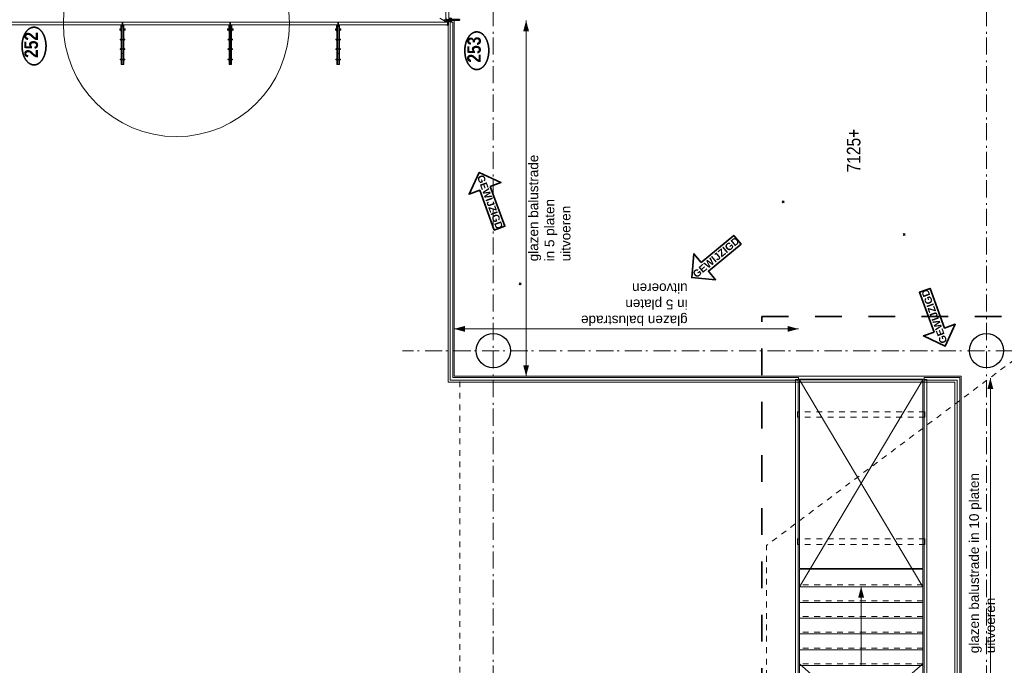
# Model space of a CAD drawing. Header units: millimetres. Extents: x -46954 to 169732, y -26853 to 94136.
# Tile 104 of 174: x -5260 to 9112, y 73774 to 83198. Entities that reach past the tile are written whole.
import ezdxf
from ezdxf.enums import TextEntityAlignment as Align

# ---------------------------------------------------------------- set-up
doc = ezdxf.new("R2010")
doc.units = ezdxf.units.MM
doc.header["$LTSCALE"] = 400
doc.header["$PDMODE"] = 3
doc.header["$PDSIZE"] = 15
for name, pattern in [('STYLE_01', [0.416641, 0.208282, -0.208359]), ('STYLE_06', [1.041641, 0.625, -0.208282, 0.069427, -0.138931]), ('STYLE_15', [0.240945, 0.11811, -0.059055, 0.004724, -0.059055]), ('STYLE_16', [0.177165, 0.11811, -0.059055]), ('STYLE_21', [0.138889, 0.069444, -0.069444]), ('STYLE_22', [1.944444, 0.972222, -0.972222])]:
    doc.linetypes.add(name, pattern=pattern)
for name, color, linetype, lineweight in [('Binnenkozijnen', 140, 'Continuous', 15), ('Buitenkozijnen', 140, 'Continuous', 15), ('Detailaanduiding', 5, 'Continuous', 70), ('Fragmentaanduiding', 1, 'STYLE_22', 35), ('leuning', 43, 'Continuous', 5), ('mat-beton (ihwg)', 5, 'Continuous', 25), ('mat-glas-hor', 140, 'Continuous', 15), ('mat-glas-vert', 140, 'Continuous', 15), ('mat-scheidingswand-horizontaal', 5, 'Continuous', 25), ('mat-staal_zink', 140, 'Continuous', 15), ('None', 7, 'Continuous', 9), ('Tekst', 140, 'Continuous', 15), ('Wijzigingspijlen', 43, 'Continuous', 9)]:
    doc.layers.add(name, color=color, linetype=linetype, lineweight=lineweight)
doc.styles.add('Arial', font='arial.ttf', dxfattribs={"height": 176.388889})
doc.styles.add('Arial (bold)', font='arialbd.ttf', dxfattribs={"height": 132.291667})
doc.styles.add('Arial Narrow', font='ARIALN.TTF', dxfattribs={"height": 222.25})
doc.styles.add('Arial Narrow (bold)', font='ARIALNB.TTF', dxfattribs={"height": 172.861111})
doc.styles.get("Standard").update_dxf_attribs({"font": 'arial.ttf'})

# ---------------------------------------------------------------- blocks, each defined once
blk = doc.blocks.new('*U783')
at = {"layer": 'None', "color": 43, "linetype": 'Continuous', "lineweight": 9}
blk.add_lwpolyline([(43171, -11980), (43401, -11980), (43401, -10180), (43171, -10180)], close=True, dxfattribs=at)
at = {"layer": 'None', "color": 43, "linetype": 'STYLE_01', "lineweight": 9}
blk.add_lwpolyline([(43426, -11980), (43426, -10180), (43401, -10180), (43401, -11980)], close=True, dxfattribs=at)
blk = doc.blocks.new('*U784')
at = {"layer": 'None', "color": 43, "linetype": 'Continuous', "lineweight": 9}
blk.add_lwpolyline([(42941, -11980), (43171, -11980), (43171, -10180), (42941, -10180)], close=True, dxfattribs=at)
at = {"layer": 'None', "color": 43, "linetype": 'STYLE_01', "lineweight": 9}
blk.add_lwpolyline([(43196, -11980), (43196, -10180), (43171, -10180), (43171, -11980)], close=True, dxfattribs=at)
blk = doc.blocks.new('*U785')
at = {"layer": 'None', "color": 43, "linetype": 'Continuous', "lineweight": 9}
blk.add_lwpolyline([(42711, -11980), (42941, -11980), (42941, -10180), (42711, -10180)], close=True, dxfattribs=at)
at = {"layer": 'None', "color": 43, "linetype": 'STYLE_01', "lineweight": 9}
blk.add_lwpolyline([(42966, -11980), (42966, -10180), (42941, -10180), (42941, -11980)], close=True, dxfattribs=at)
blk = doc.blocks.new('*U786')
at = {"layer": 'None', "color": 43, "linetype": 'Continuous', "lineweight": 9}
blk.add_lwpolyline([(42481, -11980), (42711, -11980), (42711, -10180), (42481, -10180)], close=True, dxfattribs=at)
at = {"layer": 'None', "color": 43, "linetype": 'STYLE_01', "lineweight": 9}
blk.add_lwpolyline([(42736, -11980), (42736, -10180), (42711, -10180), (42711, -11980)], close=True, dxfattribs=at)
blk = doc.blocks.new('*U787')
at = {"layer": 'None', "color": 43, "linetype": 'Continuous', "lineweight": 9}
blk.add_lwpolyline([(42251, -11980), (42481, -11980), (42481, -10180), (42251, -10180)], close=True, dxfattribs=at)
at = {"layer": 'None', "color": 43, "linetype": 'STYLE_01', "lineweight": 9}
blk.add_lwpolyline([(42506, -11980), (42506, -10180), (42481, -10180), (42481, -11980)], close=True, dxfattribs=at)
blk = doc.blocks.new('*U788')
at = {"layer": 'None', "color": 8, "linetype": 'Continuous', "lineweight": 5}
blk.add_lwpolyline([(40466, -11980), (40696, -11980), (40696, -10180), (40466, -10180)], close=True, dxfattribs=at)
at = {"layer": 'None', "color": 8, "linetype": 'STYLE_01', "lineweight": 5}
blk.add_lwpolyline([(40721, -11980), (40721, -10180), (40696, -10180), (40696, -11980)], close=True, dxfattribs=at)
blk = doc.blocks.new('*U789')
at = {"layer": 'None', "color": 8, "linetype": 'Continuous', "lineweight": 5}
blk.add_lwpolyline([(40236, -11980), (40466, -11980), (40466, -10180), (40236, -10180)], close=True, dxfattribs=at)
at = {"layer": 'None', "color": 8, "linetype": 'STYLE_01', "lineweight": 5}
blk.add_lwpolyline([(40491, -11980), (40491, -10180), (40466, -10180), (40466, -11980)], close=True, dxfattribs=at)
blk = doc.blocks.new('*U790')
at = {"layer": 'None', "color": 8, "linetype": 'Continuous', "lineweight": 5}
blk.add_lwpolyline([(40006, -11980), (40236, -11980), (40236, -10180), (40006, -10180)], close=True, dxfattribs=at)
at = {"layer": 'None', "color": 8, "linetype": 'STYLE_01', "lineweight": 5}
blk.add_lwpolyline([(40261, -11980), (40261, -10180), (40236, -10180), (40236, -11980)], close=True, dxfattribs=at)
blk = doc.blocks.new('*U791')
at = {"layer": 'None', "color": 8, "linetype": 'Continuous', "lineweight": 5}
blk.add_lwpolyline([(39776, -11980), (40006, -11980), (40006, -10180), (39776, -10180)], close=True, dxfattribs=at)
at = {"layer": 'None', "color": 8, "linetype": 'STYLE_01', "lineweight": 5}
blk.add_lwpolyline([(40031, -11980), (40031, -10180), (40006, -10180), (40006, -11980)], close=True, dxfattribs=at)
blk = doc.blocks.new('*U792')
at = {"layer": 'None', "color": 8, "linetype": 'Continuous', "lineweight": 5}
blk.add_lwpolyline([(39546, -11980), (39776, -11980), (39776, -10180), (39546, -10180)], close=True, dxfattribs=at)
at = {"layer": 'None', "color": 8, "linetype": 'STYLE_01', "lineweight": 5}
blk.add_lwpolyline([(39801, -11980), (39801, -10180), (39776, -10180), (39776, -11980)], close=True, dxfattribs=at)
blk = doc.blocks.new('*U793')
at = {"layer": 'None', "color": 8, "linetype": 'Continuous', "lineweight": 5}
blk.add_lwpolyline([(39316, -11980), (39546, -11980), (39546, -10180), (39316, -10180)], close=True, dxfattribs=at)
at = {"layer": 'None', "color": 8, "linetype": 'STYLE_01', "lineweight": 5}
blk.add_lwpolyline([(39571, -11980), (39571, -10180), (39546, -10180), (39546, -11980)], close=True, dxfattribs=at)
blk = doc.blocks.new('*U794')
at = {"layer": 'None', "color": 8, "linetype": 'Continuous', "lineweight": 5}
blk.add_lwpolyline([(39086, -11980), (39316, -11980), (39316, -10180), (39086, -10180)], close=True, dxfattribs=at)
at = {"layer": 'None', "color": 8, "linetype": 'STYLE_01', "lineweight": 5}
blk.add_lwpolyline([(39341, -11980), (39341, -10180), (39316, -10180), (39316, -11980)], close=True, dxfattribs=at)
blk = doc.blocks.new('*U795')
at = {"layer": 'None', "color": 8, "linetype": 'Continuous', "lineweight": 5}
blk.add_lwpolyline([(38856, -11980), (39086, -11980), (39086, -10180), (38856, -10180)], close=True, dxfattribs=at)
at = {"layer": 'None', "color": 8, "linetype": 'STYLE_01', "lineweight": 5}
blk.add_lwpolyline([(39111, -11980), (39111, -10180), (39086, -10180), (39086, -11980)], close=True, dxfattribs=at)
blk = doc.blocks.new('*U796')
at = {"layer": 'None', "color": 8, "linetype": 'Continuous', "lineweight": 5}
blk.add_lwpolyline([(38626, -11980), (38856, -11980), (38856, -10180), (38626, -10180)], close=True, dxfattribs=at)
at = {"layer": 'None', "color": 8, "linetype": 'STYLE_01', "lineweight": 5}
blk.add_lwpolyline([(38881, -11980), (38881, -10180), (38856, -10180), (38856, -11980)], close=True, dxfattribs=at)
blk = doc.blocks.new('*U797')
at = {"layer": 'None', "color": 8, "linetype": 'Continuous', "lineweight": 5}
blk.add_lwpolyline([(38396, -11980), (38626, -11980), (38626, -10180), (38396, -10180)], close=True, dxfattribs=at)
at = {"layer": 'None', "color": 8, "linetype": 'STYLE_01', "lineweight": 5}
blk.add_lwpolyline([(38651, -11980), (38651, -10180), (38626, -10180), (38626, -11980)], close=True, dxfattribs=at)
blk = doc.blocks.new('*U798')
at = {"layer": 'None', "color": 8, "linetype": 'Continuous', "lineweight": 5}
blk.add_lwpolyline([(38166, -11980), (38396, -11980), (38396, -10180), (38166, -10180)], close=True, dxfattribs=at)
at = {"layer": 'None', "color": 8, "linetype": 'STYLE_01', "lineweight": 5}
blk.add_lwpolyline([(38421, -11980), (38421, -10180), (38396, -10180), (38396, -11980)], close=True, dxfattribs=at)
blk = doc.blocks.new('*U799')
at = {"layer": 'None', "color": 8, "linetype": 'Continuous', "lineweight": 5}
blk.add_lwpolyline([(37936, -11980), (38166, -11980), (38166, -10180), (37936, -10180)], close=True, dxfattribs=at)
at = {"layer": 'None', "color": 8, "linetype": 'STYLE_01', "lineweight": 5}
blk.add_lwpolyline([(38191, -11980), (38191, -10180), (38166, -10180), (38166, -11980)], close=True, dxfattribs=at)
blk = doc.blocks.new('*U800')
at = {"layer": 'None', "color": 8, "linetype": 'Continuous', "lineweight": 5}
blk.add_lwpolyline([(37706, -11980), (37936, -11980), (37936, -10180), (37706, -10180)], close=True, dxfattribs=at)
at = {"layer": 'None', "color": 8, "linetype": 'STYLE_01', "lineweight": 5}
blk.add_lwpolyline([(37961, -11980), (37961, -10180), (37936, -10180), (37936, -11980)], close=True, dxfattribs=at)
blk = doc.blocks.new('*U801')
at = {"layer": 'None', "color": 8, "linetype": 'Continuous', "lineweight": 5}
blk.add_lwpolyline([(37476, -11980), (37706, -11980), (37706, -10180), (37476, -10180)], close=True, dxfattribs=at)
at = {"layer": 'None', "color": 8, "linetype": 'STYLE_01', "lineweight": 5}
blk.add_lwpolyline([(37731, -11980), (37731, -10180), (37706, -10180), (37706, -11980)], close=True, dxfattribs=at)
blk = doc.blocks.new('*U802')
at = {"layer": 'None', "color": 8, "linetype": 'Continuous', "lineweight": 5}
blk.add_lwpolyline([(37246, -11980), (37476, -11980), (37476, -10180), (37246, -10180)], close=True, dxfattribs=at)
at = {"layer": 'None', "color": 8, "linetype": 'STYLE_01', "lineweight": 5}
blk.add_lwpolyline([(37501, -11980), (37501, -10180), (37476, -10180), (37476, -11980)], close=True, dxfattribs=at)
blk = doc.blocks.new('*U803')
at = {"layer": 'None', "color": 8, "linetype": 'Continuous', "lineweight": 5}
blk.add_lwpolyline([(37016, -11980), (37246, -11980), (37246, -10180), (37016, -10180)], close=True, dxfattribs=at)
at = {"layer": 'None', "color": 8, "linetype": 'STYLE_01', "lineweight": 5}
blk.add_lwpolyline([(37271, -11980), (37271, -10180), (37246, -10180), (37246, -11980)], close=True, dxfattribs=at)
blk = doc.blocks.new('*U804')
at = {"layer": 'None', "color": 8, "linetype": 'Continuous', "lineweight": 5}
for p, q in [((37272, -11980), (33616, -10180)), ((37246, -11080), (40696, -11080)), ((42251, -11080), (43401, -11080))]:
    blk.add_line(p, q, dxfattribs=at)
at = {"layer": 'None', "color": 43, "linetype": 'Continuous', "lineweight": 9}
for p, q in [((40697, -11980), (42276, -10180)), ((42276, -11980), (40697, -10180)), ((46421, -11980), (43401, -10180)), ((43401, -11980), (46421, -10180))]:
    blk.add_line(p, q, dxfattribs=at)
at = {"layer": 'None', "color": 8, "linetype": 'Continuous', "lineweight": 5}
blk.add_lwpolyline([(40696, -10180), (40951, -10180), (40951, -11980), (40696, -11980)], close=True, dxfattribs=at)
at = {"layer": 'None', "color": 43, "linetype": 'Continuous', "lineweight": 9}
for points in [[(40962, -10180), (42251, -10180), (42251, -11980), (40962, -11980)], [(43401, -10180), (43656, -10180), (43656, -11980), (43401, -11980)], [(43666, -10180), (46421, -10180), (46421, -11980), (43666, -11980)]]:
    blk.add_lwpolyline(points, close=True, dxfattribs=at)
at = {"layer": 'None', "color": 43, "linetype": 'STYLE_01', "lineweight": 9}
blk.add_lwpolyline([(42276, -11980), (42276, -10180), (42251, -10180), (42251, -11980)], close=True, dxfattribs=at)
at = {"layer": 'None', "color": 8, "lineweight": 5}
for points in [[(40696, -11080), (40537, -11123), (40537, -11037)], [(43401, -11080), (43242, -11123), (43242, -11037)]]:
    blk.add_solid(points, dxfattribs=at)
at = {"layer": 'None', "color": 7}
for name in ['*U803', '*U802', '*U801', '*U800', '*U799', '*U798', '*U797', '*U796', '*U795', '*U794', '*U793', '*U792', '*U791', '*U790', '*U789', '*U788', '*U787', '*U786', '*U785', '*U784', '*U783']:
    blk.add_blockref(name, (0, 0), dxfattribs=at)
blk = doc.blocks.new('*U805')
at = {"layer": 'None', "color": 7}
blk.add_blockref('*U804', (0, 0), dxfattribs=at)
blk = doc.blocks.new('*U806')
at = {"layer": 'leuning', "color": 140, "linetype": 'Continuous', "lineweight": 15}
blk.add_lwpolyline([(33598, -10162), (46426, -10162), (46426, -10122), (33558, -10122), (33558, -12490), (33598, -12490)], close=True, dxfattribs=at)
at = {"layer": 'None', "linetype": 'STYLE_01', "lineweight": 9}
for p, q in [((44099, -10150), (44019, -10150)), ((44019, -12010), (44019, -10150)), ((44099, -12010), (44099, -10150)), ((45954, -10150), (45874, -10150)), ((45874, -12010), (45874, -10150)), ((45954, -12010), (45954, -10150)), ((44099, -12010), (44019, -12010)), ((45954, -12010), (45874, -12010))]:
    blk.add_line(p, q, dxfattribs=at)
at = {"layer": 'None', "color": 8, "linetype": 'Continuous', "lineweight": 5}
blk.add_line((46431, -10162), (46431, -11998), dxfattribs=at)
at = {"layer": 'None', "color": 140, "linetype": 'Continuous', "lineweight": 15}
blk.add_lwpolyline([(35474, -12038), (46426, -12038), (46426, -11998), (35434, -11998), (35434, -12490), (35474, -12490)], close=True, dxfattribs=at)
at = {"layer": 'None', "color": 7}
blk.add_blockref('*U805', (0, 0), dxfattribs=at)
blk = doc.blocks.new('Kolom O 500')
at = {"layer": 'mat-beton (ihwg)', "lineweight": 25}
blk.add_circle((0, 0), 250, dxfattribs=at)
blk = doc.blocks.new('*U1072')
at = {"layer": 'Binnenkozijnen', "color": 43, "linetype": 'STYLE_01', "lineweight": 9}
for p in [(37433, -9699), (47716, -14650)]:
    blk.add_line(p, (44003, -9699), dxfattribs=at)
blk = doc.blocks.new('*U382')
at = {"layer": 'None', "color": 8, "lineweight": 5, "flags": 128}
for points in [[(-5, -154), (-5, -154, 0.414214), (-5, -155), (-5, -173), (-5, -173, 0.414214), (-5, -173), (-4, -173), (-4, -173, 0.414214), (-3, -173), (-3, -173, 0.414214), (-4, -172), (-4, -172), (-4, -169), (-4, -169, -0.414214), (-4, -168), (-3, -168), (-3, -168, 0.221695), (-2, -168), (-1, -167), (-1, -167, -0.466308), (1, -167), (2, -168), (2, -168, 0.221695), (3, -168), (4, -168), (4, -168, -0.414214), (5, -169), (5, -172), (4, -172), (4, -172, 0.414214), (4, -173), (4, -173, 0.414214), (4, -173), (5, -173), (5, -173, 0.414214), (6, -173), (6, -155), (6, -155, 0.414214), (5, -154), (5, -154), (5, -155), (5, -155, -0.414214), (4, -155), (4, -155), (4, -155, -0.414214), (3, -155), (3, -151), (3, -151, -0.414214), (4, -150), (4, -150), (4, -150, -0.414214), (5, -150), (5, -151), (5, -151), (5, -151, 0.414214), (6, -150), (6, -138), (6, -138, 0.351868), (5, -137), (5, -137, 0.351868), (5, -137), (4, -139), (4, -139, 0.314902), (4, -139), (4, -140), (4, -140, -0.198912), (5, -140), (5, -140), (5, -140, -0.198912), (4, -140), (4, -141), (4, -141, 0.414214), (4, -141), (4, -141), (4, -141, -0.198912), (5, -141), (5, -142), (5, -142, -0.198912), (4, -142), (4, -142), (4, -142, 0.414214), (4, -142), (4, -143), (4, -143, -0.198912), (5, -143), (5, -143), (5, -143, -0.087489), (5, -143), (4, -144), (4, -149), (4, -149, -0.414214), (4, -149), (-4, -149), (-4, -149, -0.414214), (-4, -149), (-4, -144), (-4, -143), (-4, -143, -0.087489), (-4, -143), (-4, -143), (-4, -143, -0.198912), (-4, -143), (-4, -142), (-4, -142, 0.414214), (-4, -142), (-4, -142), (-4, -142, -0.198912), (-4, -142), (-4, -141), (-4, -141, -0.198912), (-4, -141), (-4, -141), (-4, -141, 0.414214), (-4, -141), (-4, -140), (-4, -140, -0.198912), (-4, -140), (-4, -140), (-4, -140, -0.198912), (-4, -140), (-4, -139), (-4, -139, 0.314902), (-4, -139), (-5, -137), (-5, -137, 0.351868), (-5, -137), (-5, -137, 0.351868), (-5, -138), (-5, -150), (-5, -150, 0.414214), (-5, -151), (-5, -151), (-5, -150), (-5, -150, -0.414214), (-4, -150), (-4, -150), (-4, -150, -0.414214), (-3, -151), (-3, -155), (-3, -155, -0.414214), (-4, -155), (-4, -155), (-4, -155, -0.414214), (-5, -155), (-5, -154)], [(-4, -162, -0.414214), (-4, -161), (-3, -161), (-3, -161, 0.414214), (-2, -161), (-2, -160), (-2, -160, 0.414214), (-3, -160), (-4, -160), (-4, -160, -0.414214), (-4, -160), (-4, -157), (-4, -157, -0.414214), (-4, -156), (4, -156), (4, -156, -0.414214), (5, -157), (5, -160), (5, -160, -0.414214), (4, -160), (3, -160), (3, -160, 0.414214), (3, -160), (3, -161), (3, -161, 0.414214), (3, -161), (4, -161), (4, -161, -0.414214), (5, -162), (5, -167), (5, -167, -0.414214), (4, -167), (3, -167), (3, -167, -0.221695), (3, -167), (2, -166), (2, -166, 0.466308), (-2, -166), (-3, -167), (-3, -167, -0.221695), (-3, -167), (-4, -167), (-4, -167, -0.414214), (-4, -167), (-4, -162)], [(-2, -150, 0.414214), (-2, -150), (-2, -155), (-2, -155, 0.414214), (-2, -155), (2, -155), (2, -155, 0.414214), (2, -155), (2, -150), (2, -150, 0.414214), (2, -150), (-2, -150)]]:
    blk.add_lwpolyline(points, format="xyb", close=True, dxfattribs=at)
blk = doc.blocks.new('*U383')
at = {"layer": 'None', "color": 8, "lineweight": 5, "flags": 128}
for points in [[(-13, -183), (-13, -182), (-14, -181), (-14, -181, 0.36397), (-15, -181), (-15, -181), (-15, -182), (-15, -182, -0.36397), (-16, -182), (-16, -182), (-16, -181), (-16, -181, 0.36397), (-17, -181), (-17, -181), (-17, -182), (-17, -182, -0.36397), (-18, -182), (-18, -182), (-18, -181), (-18, -181, 0.36397), (-18, -181), (-18, -181), (-19, -182), (-19, -182, -0.36397), (-19, -182), (-19, -182), (-20, -181), (-20, -181, 0.36397), (-20, -181), (-20, -181), (-21, -182), (-21, -182, -0.36397), (-21, -182), (-21, -182), (-22, -181), (-22, -181, 0.36397), (-22, -181), (-22, -181), (-22, -181), (-23, -181), (-23, -181), (-23, -181, 0.36397), (-24, -181), (-24, -181), (-24, -181), (-24, -181), (-24, -181, -0.267949), (-25, -181), (-25, -181), (-25, -181), (-25, -181, 0.339454), (-25, -181), (-25, -181, 0.339454), (-25, -181), (-25, -181), (-25, -184), (-25, -184, 0.414214), (-25, -185), (-25, -185), (-24, -185), (-24, -185, 0.414214), (-24, -184), (-24, -184), (-24, -183), (-24, -183, 0.236068), (-24, -182), (-24, -182), (-24, -182, -0.548276), (-24, -182), (-24, -182, -0.548276), (-24, -182), (-24, -182), (-24, -182, 0.250388), (-24, -182), (-24, -182), (-23, -182), (-23, -182, -0.414214), (-22, -183), (-22, -183), (-22, -183), (-22, -183, 0.414214), (-22, -184), (-22, -184), (-22, -184), (-22, -184, 0.131652), (-22, -184), (-22, -184), (-20, -183), (-13, -183)], [(-6, -181), (-6, -181, -0.388879), (-9, -183), (-9, -183), (-20, -183), (-22, -184), (-23, -184), (-23, -183), (-24, -183), (-24, -185), (24, -185), (24, -183), (23, -183), (23, -184), (22, -184), (20, -183), (9, -183), (9, -183, -0.388879), (6, -181), (6, -181), (5, -173), (3, -173), (3, -171), (-2, -171), (-2, -173), (-5, -173), (-6, -181)], [(14, -183), (14, -182), (15, -181), (15, -181, -0.36397), (15, -181), (15, -181), (15, -182), (15, -182, 0.36397), (16, -182), (16, -182), (16, -181), (16, -181, -0.36397), (17, -181), (17, -181), (17, -182), (17, -182, 0.36397), (18, -182), (18, -182), (18, -181), (18, -181, -0.36397), (19, -181), (19, -181), (19, -182), (19, -182, 0.36397), (19, -182), (19, -182), (20, -181), (20, -181, -0.36397), (20, -181), (20, -181), (21, -182), (21, -182, 0.36397), (21, -182), (21, -182), (22, -181), (22, -181, -0.36397), (22, -181), (22, -181), (22, -181), (23, -181), (24, -181), (24, -181, -0.36397), (24, -181), (24, -181), (24, -181), (25, -181), (25, -181, 0.267949), (25, -181), (25, -181), (25, -181), (25, -181, -0.339454), (25, -181), (25, -181, -0.339454), (26, -181), (26, -181), (26, -184), (26, -184, -0.414214), (25, -185), (25, -185), (24, -185), (24, -185, -0.414214), (24, -184), (24, -184), (24, -183), (24, -183, -0.236068), (24, -182), (24, -182), (24, -182, 0.548276), (24, -182), (24, -182, 0.548276), (24, -182), (24, -182), (24, -182, -0.250388), (24, -182), (24, -182), (23, -182), (23, -182, 0.414214), (23, -183), (23, -183), (23, -183), (23, -183, -0.414214), (22, -184), (22, -184), (22, -184), (22, -184, -0.131652), (22, -184), (22, -184), (21, -183), (14, -183)]]:
    blk.add_lwpolyline(points, format="xyb", close=True, dxfattribs=at)
blk = doc.blocks.new('verticale stijl 150x50 UV')
at = {"layer": 'None', "color": 8, "linetype": 'STYLE_15', "lineweight": 5}
blk.add_line((0, -216), (0, 35), dxfattribs=at)
at = {"layer": 'None', "color": 8, "lineweight": 5}
for p, q in [((-26, -143), (-26, -143)), ((-25, -133), (-25, -133)), ((-25, -134), (-25, -134)), ((-25, -135), (-25, -135)), ((-25, -136), (-25, -136)), ((-25, -137), (-25, -137)), ((-25, -137), (-25, -137)), ((-25, -138), (-25, -138)), ((-25, -139), (-25, -139)), ((-25, -140), (-25, -140)), ((-25, -141), (-25, -141)), ((-25, -142), (-25, -142)), ((-25, -142), (-25, -142)), ((-25, -143), (-25, -143)), ((-24, -133), (-24, -133)), ((-24, -134), (-24, -134)), ((-24, -135), (-24, -135)), ((-24, -135), (-24, -135)), ((-24, -136), (-24, -136)), ((-24, -137), (-24, -137)), ((-24, -138), (-24, -138)), ((-24, -139), (-24, -139)), ((-24, -139), (-24, -139)), ((-24, -140), (-24, -140)), ((-24, -141), (-24, -141)), ((-24, -142), (-24, -142)), ((-24, -143), (-24, -143)), ((-23, -133), (-23, -133)), ((-23, -134), (-23, -134)), ((-23, -135), (-23, -135)), ((-23, -136), (-23, -136)), ((-23, -137), (-23, -137)), ((-23, -137), (-23, -137)), ((-23, -138), (-23, -138)), ((-23, -139), (-23, -139)), ((-23, -140), (-23, -140)), ((-23, -141), (-23, -141)), ((-23, -142), (-23, -142)), ((-22, -127), (-22, -127)), ((-22, -128), (-22, -128)), ((-22, -129), (-22, -129)), ((-22, -129), (-22, -129)), ((-22, -130), (-22, -130)), ((-22, -131), (-22, -131)), ((-22, -132), (-22, -132)), ((-22, -133), (-22, -133)), ((-22, -133), (-22, -133)), ((-22, -133), (-22, -133)), ((-22, -134), (-22, -134)), ((-22, -134), (-22, -134)), ((-22, -135), (-22, -135)), ((-22, -135), (-22, -135)), ((-22, -140), (-22, -140)), ((-22, -140), (-22, -140)), ((-22, -141), (-22, -141)), ((-22, -141), (-22, -141)), ((-22, -142), (-22, -142)), ((-21, -126), (-21, -126)), ((-21, -129), (-21, -129)), ((-21, -130), (-21, -130)), ((-21, -131), (-21, -131)), ((-21, -131), (-21, -131)), ((-21, -132), (-21, -132)), ((-21, -133), (-21, -133)), ((-21, -134), (-21, -134)), ((-21, -135), (-21, -135)), ((-21, -135), (-21, -135)), ((-21, -136), (-21, -136)), ((-21, -137), (-21, -137)), ((-21, -138), (-21, -138)), ((-21, -139), (-21, -139)), ((-21, -139), (-21, -139)), ((-21, -140), (-21, -140)), ((-21, -141), (-21, -141)), ((-20, -126), (-20, -126)), ((-20, -130), (-20, -130)), ((-20, -131), (-20, -131)), ((-20, -132), (-20, -132)), ((-20, -133), (-20, -133)), ((-20, -133), (-20, -133)), ((-20, -134), (-20, -134)), ((-20, -135), (-20, -135)), ((-20, -136), (-20, -136)), ((-20, -137), (-20, -137)), ((-20, -137), (-20, -137)), ((-20, -138), (-20, -138)), ((-20, -139), (-20, -139)), ((-20, -140), (-20, -140)), ((-20, -141), (-20, -141)), ((-20, -142), (-20, -142)), ((-20, -142), (-20, -142)), ((-20, -143), (-20, -143)), ((-19, -126), (-19, -126)), ((-19, -127), (-19, -127)), ((-19, -129), (-19, -129)), ((-19, -130), (-19, -130)), ((-19, -131), (-19, -131)), ((-19, -131), (-19, -131)), ((-19, -132), (-19, -132)), ((-19, -133), (-19, -133)), ((-19, -134), (-19, -134)), ((-19, -135), (-19, -135)), ((-19, -140), (-19, -140)), ((-19, -141), (-19, -141)), ((-19, -142), (-19, -142)), ((-18, -128), (-18, -128)), ((-18, -129), (-18, -129)), ((-18, -129), (-18, -129)), ((-18, -133), (-18, -133)), ((-18, -134), (-18, -134)), ((-18, -135), (-18, -135)), ((-18, -140), (-18, -140)), ((-18, -141), (-18, -141)), ((-18, -142), (-18, -142)), ((-18, -142), (-18, -142)), ((-17, -133), (-17, -133)), ((-17, -133), (-17, -133)), ((-17, -134), (-17, -134)), ((-17, -134), (-17, -134)), ((-17, -135), (-17, -135)), ((-17, -135), (-17, -135)), ((-17, -135), (-17, -135)), ((-17, -136), (-17, -136)), ((-17, -136), (-17, -136)), ((-17, -137), (-17, -137)), ((-17, -137), (-17, -137)), ((-17, -137), (-17, -137)), ((-17, -138), (-17, -138)), ((-17, -138), (-17, -138)), ((-17, -139), (-17, -139)), ((-17, -139), (-17, -139)), ((-17, -139), (-17, -139)), ((-17, -140), (-17, -140)), ((-17, -140), (-17, -140)), ((-17, -141), (-17, -141)), ((-17, -141), (-17, -141)), ((-17, -142), (-17, -142)), ((-17, -142), (-17, -142)), ((-17, -142), (-17, -142)), ((-17, -143), (-17, -143)), ((-17, -143), (-17, -143)), ((-16, -141), (-16, -141)), ((-16, -142), (-16, -142)), ((-16, -143), (-16, -143)), ((-15, -142), (-15, -142)), ((-15, -143), (-15, -143)), ((-14, -142), (-14, -142)), ((-14, -143), (-14, -143)), ((-14, -144), (-14, -144)), ((-13, -143), (-13, -143)), ((-26, -144), (-26, -144)), ((-25, -145), (-25, -145)), ((-24, -144), (-24, -144)), ((-23, -145), (-23, -145)), ((-22, -144), (-22, -144)), ((-22, -145), (-22, -145)), ((-21, -144), (-21, -144)), ((-20, -144), (-20, -144)), ((-16, -144), (-16, -144)), ((-15, -144), (-15, -144)), ((-15, -145), (-15, -145)), ((-14, -144), (-14, -144)), ((-13, -144), (-13, -144))]:
    blk.add_line(p, q, dxfattribs=at)
at = {"layer": 'None', "color": 8, "linetype": 'STYLE_16', "lineweight": 5}
for p, q in [((-2, -155), (0, -154)), ((-2, -157), (-2, -155)), ((-1, -157), (-1, -155)), ((-1, -157), (-1, -155)), ((2, -155), (0, -154)), ((1, -157), (1, -155)), ((2, -157), (2, -155)), ((2, -157), (2, -155))]:
    blk.add_line(p, q, dxfattribs=at)
at = {"layer": 'None', "color": 8, "linetype": 'Continuous', "lineweight": 5, "flags": 128}
for points in [[(-10, 15), (10, 15), (10, -105), (25, -105), (25, -117), (-25, -117), (-25, -105), (-10, -105)], [(-8, 13), (-8, -105), (8, -105), (8, 13)], [(8, -107), (-8, -107), (-23, -107), (-23, -115), (23, -115), (23, -107)]]:
    blk.add_lwpolyline(points, close=True, dxfattribs=at)
at = {"layer": 'None', "color": 8, "lineweight": 5, "flags": 128}
for points in [[(-15, -145), (-15, -145, 0.390793), (-13, -144), (-13, -144, 0.390793), (-14, -142), (-14, -142, -0.352623), (-16, -140), (-16, -133), (-16, -133, 0.414214), (-16, -133), (-18, -133), (-18, -133), (-18, -133, -0.520293), (-18, -133), (-18, -130), (-18, -130), (-18, -128), (-18, -128, -0.577863), (-18, -128), (-18, -128), (-18, -128, 0.366605), (-18, -127), (-18, -127, 0.366605), (-18, -127), (-18, -127, -0.130834), (-19, -126), (-19, -126, 0.439074), (-21, -126), (-21, -126, -0.133252), (-22, -127), (-22, -127, 0.366605), (-22, -127), (-22, -127, 0.366605), (-22, -128), (-22, -128), (-22, -128, -0.577455), (-22, -128), (-22, -130), (-22, -130), (-22, -133), (-22, -133, -0.52048), (-22, -133), (-22, -133), (-25, -133), (-25, -133, 0.414214), (-25, -133), (-25, -141), (-25, -141, -0.255976), (-26, -143), (-26, -143, 0.749676), (-25, -145), (-21, -145), (-21, -145, 0.414214), (-19, -143), (-19, -143, -0.402808), (-19, -142), (-19, -142, -0.402808), (-18, -143), (-18, -143, 0.233259), (-18, -143), (-15, -144), (-15, -144, -0.419014), (-15, -144), (-15, -144, -0.419014), (-15, -144), (-16, -144), (-16, -144, 0.414214), (-16, -144), (-16, -144, 0.414214), (-16, -145)], [(-23, -142), (-23, -142, 0.418874), (-24, -142), (-24, -142, -0.396568), (-25, -143), (-25, -143, 0.437017), (-26, -144), (-26, -144, 0.437017), (-25, -144), (-22, -144), (-22, -144, 0.263556), (-20, -143), (-20, -143, 0.552342), (-21, -142)], [(25, -133), (25, -117), (23, -117), (-23, -117), (-25, -117), (-25, -133), (-22, -133), (-22, -128), (-23, -128), (-23, -127), (-22, -127), (-22, -125), (-22, -124), (-22, -120), (-22, -120, -0.414214), (-20, -119), (-20, -119), (-20, -119, -0.414214), (-18, -120), (-18, -124), (-18, -125), (-18, -127), (-18, -127), (-18, -128), (-18, -128), (-18, -133), (-16, -133), (-16, -120), (-16, -120, -0.414214), (-15, -119), (-15, -119), (-7, -119), (-7, -119, -0.414214), (-5, -120), (-5, -137), (-4, -137), (-4, -140), (-4, -140), (-4, -140), (-4, -141), (-4, -141), (-4, -142), (-4, -142), (-4, -143), (-4, -144), (-4, -149), (-2, -149), (-2, -138), (-2, -138, -0.414214), (0, -136), (0, -136), (0, -136, -0.414214), (2, -138), (2, -149), (4, -149), (4, -144), (4, -143), (4, -142), (4, -142), (4, -141), (4, -141), (4, -140), (4, -140), (4, -140), (4, -137), (5, -137), (5, -120), (5, -120, -0.414214), (7, -119), (7, -119), (15, -119), (15, -119, -0.414214), (16, -120), (16, -133), (18, -133), (18, -128), (18, -128), (18, -127), (18, -127), (18, -125), (18, -124), (18, -120), (18, -120, -0.414214), (20, -119), (20, -119), (20, -119, -0.414214), (22, -120), (22, -124), (22, -125), (22, -127), (23, -127), (23, -128), (22, -128), (22, -133)], [(-23, -136), (-23, -136, -0.414214), (-22, -135), (-22, -135, -0.414214), (-21, -136), (-21, -139), (-21, -139, -0.414214), (-22, -140), (-22, -140, -0.414214), (-23, -139)], [(-21, -128, -0.29188), (-21, -127), (-20, -127), (-20, -127, -0.344328), (-20, -127), (-19, -127), (-19, -127, -0.29188), (-19, -128), (-19, -130), (-19, -130, -0.348796), (-20, -130), (-20, -130, -0.348796), (-21, -130), (-21, -128)], [(-19, -140, -0.414214), (-20, -139), (-20, -136), (-20, -136, -0.414214), (-19, -135), (-19, -135, -0.414214), (-18, -136), (-18, -139), (-18, -139, -0.414214), (-19, -140)], [(15, -145), (15, -145, -0.390793), (13, -144), (13, -144, -0.390793), (14, -142), (14, -142, 0.352623), (16, -140), (16, -133), (16, -133, -0.414214), (16, -133), (18, -133), (18, -133), (18, -133, 0.520293), (18, -133), (18, -130), (18, -130), (18, -128), (18, -128, 0.577863), (18, -128), (18, -128), (18, -128, -0.366605), (18, -127), (18, -127, -0.366605), (18, -127), (18, -127, 0.130834), (19, -126), (19, -126, -0.439074), (21, -126), (21, -126, 0.133252), (22, -127), (22, -127, -0.366605), (22, -127), (22, -127, -0.366605), (22, -128), (22, -128), (22, -128, 0.577455), (22, -128), (22, -130), (22, -130), (22, -133), (22, -133, 0.52048), (22, -133), (22, -133), (25, -133), (25, -133, -0.414214), (25, -133), (25, -141), (25, -141, 0.255976), (26, -143), (26, -143, -0.749676), (25, -145), (21, -145), (21, -145, -0.414214), (19, -143), (19, -143, 0.402808), (19, -142), (19, -142, 0.402808), (18, -143), (18, -143, -0.233259), (18, -143), (15, -144), (15, -144, 0.419014), (15, -144), (15, -144, 0.419014), (15, -144), (16, -144), (16, -144, -0.414214), (16, -144), (16, -144, -0.414214), (16, -145)], [(19, -140, 0.414214), (20, -139), (20, -136), (20, -136, 0.414214), (19, -135), (19, -135, 0.414214), (18, -136), (18, -139), (18, -139, 0.414214), (19, -140)], [(21, -128, 0.29188), (21, -127), (20, -127), (20, -127, 0.344328), (20, -127), (19, -127), (19, -127, 0.29188), (19, -128), (19, -130), (19, -130, 0.348796), (20, -130), (20, -130, 0.348796), (21, -130), (21, -128)], [(23, -142), (23, -142, -0.418874), (24, -142), (24, -142, 0.396568), (25, -143), (25, -143, -0.437017), (26, -144), (26, -144, -0.437017), (25, -144), (22, -144), (22, -144, -0.263556), (20, -143), (20, -143, -0.552342), (21, -142)], [(23, -136), (23, -136, 0.414214), (22, -135), (22, -135, 0.414214), (21, -136), (21, -139), (21, -139, 0.414214), (22, -140), (22, -140, 0.414214), (23, -139)], [(0, -157), (0, -157, -0.163834), (-4, -156), (-4, -156), (-4, -156, -0.234469), (-5, -155), (-5, -155), (-5, -154), (5, -154), (5, -155), (5, -155, -0.234469), (4, -156), (4, -156), (4, -156, -0.163834), (0, -157), (0, -157)]]:
    blk.add_lwpolyline(points, format="xyb", close=True, dxfattribs=at)
blk.add_lwpolyline([(4, -119), (4, -134), (-4, -134), (-4, -119)], close=True, dxfattribs=at)
at = {"layer": 'None', "color": 8, "linetype": 'STYLE_16', "lineweight": 5}
for centre, radius, start, end in [((-2, -158), 3.38, 79.3357, 100.6643), ((0, -163), 8.16, 82.9585, 97.0415), ((0, -160), 3.5, 73.4149, 106.5851), ((2, -158), 3.38, 79.3357, 100.6643)]:
    blk.add_arc(centre, radius, start, end, dxfattribs=at)
at = {"layer": 'None', "color": 7}
for name in ['*U382', '*U383']:
    blk.add_blockref(name, (0, 0), dxfattribs=at)
blk = doc.blocks.new('*U1147')
at = {"layer": 'mat-glas-hor', "color": 8, "lineweight": 5}
for p, q in [((51645, -5054), (51666, -5022)), ((51645, -5022), (51666, -5054))]:
    blk.add_line(p, q, dxfattribs=at)
at = {"layer": 'None', "color": 8, "lineweight": 5}
blk.add_lwpolyline([(51666, -5054), (51666, -5022), (51645, -5022), (51645, -5054)], close=True, dxfattribs=at)
blk = doc.blocks.new('*U1148')
at = {"layer": 'mat-staal_zink', "color": 8, "lineweight": 5}
blk.add_lwpolyline([(51601, -5054), (51601, -5029), (51598, -5029), (51598, -5057), (51666, -5057), (51666, -5054)], close=True, dxfattribs=at)
at = {"layer": 'None', "color": 7}
blk.add_blockref('*U1147', (0, 0), dxfattribs=at)
blk = doc.blocks.new('*U1150')
at = {"layer": 'mat-glas-vert', "lineweight": 15}
blk.add_lwpolyline([(51184, -290), (51584, -290), (51584, -306), (51184, -306)], close=True, dxfattribs=at)
at = {"layer": 'None', "color": 8, "lineweight": 5}
for points in [[(51184, -280), (51584, -280), (51584, -290), (51184, -290)], [(51598, -276), (51601, -276), (51601, -293), (51598, -293)], [(51184, -306), (51584, -306), (51584, -316), (51184, -316)], [(51598, -303), (51601, -303), (51601, -320), (51598, -320)], [(51640, -298), (51641, -303), (51601, -303), (51602, -298), (51601, -293), (51641, -293)]]:
    blk.add_lwpolyline(points, close=True, dxfattribs=at)
at = {"layer": 'None', "color": 43, "lineweight": 9}
for points in [[(51598, -293), (51598, -276), (51511, -276), (51511, -279), (51595, -279), (51595, -293)], [(51598, -303), (51598, -320), (51511, -320), (51511, -317), (51595, -317), (51595, -303)]]:
    blk.add_lwpolyline(points, close=True, dxfattribs=at)
blk = doc.blocks.new('*U1151')
at = {"layer": 'mat-glas-vert', "lineweight": 15}
blk.add_lwpolyline([(51184, -1864), (51584, -1864), (51584, -1880), (51184, -1880)], close=True, dxfattribs=at)
at = {"layer": 'None', "color": 8, "lineweight": 5}
for points in [[(51184, -1854), (51584, -1854), (51584, -1864), (51184, -1864)], [(51598, -1850), (51601, -1850), (51601, -1867), (51598, -1867)], [(51640, -1872), (51641, -1877), (51601, -1877), (51602, -1872), (51601, -1867), (51641, -1867)], [(51184, -1880), (51584, -1880), (51584, -1890), (51184, -1890)], [(51598, -1877), (51601, -1877), (51601, -1894), (51598, -1894)]]:
    blk.add_lwpolyline(points, close=True, dxfattribs=at)
at = {"layer": 'None', "color": 43, "lineweight": 9}
for points in [[(51598, -1867), (51598, -1850), (51511, -1850), (51511, -1853), (51595, -1853), (51595, -1867)], [(51598, -1877), (51598, -1894), (51511, -1894), (51511, -1891), (51595, -1891), (51595, -1877)]]:
    blk.add_lwpolyline(points, close=True, dxfattribs=at)
blk = doc.blocks.new('*U1152')
at = {"layer": 'mat-glas-vert', "lineweight": 15}
blk.add_lwpolyline([(51184, -3438), (51584, -3438), (51584, -3454), (51184, -3454)], close=True, dxfattribs=at)
at = {"layer": 'None', "color": 8, "lineweight": 5}
for points in [[(51184, -3428), (51584, -3428), (51584, -3438), (51184, -3438)], [(51598, -3424), (51601, -3424), (51601, -3441), (51598, -3441)], [(51640, -3446), (51641, -3451), (51601, -3451), (51602, -3446), (51601, -3441), (51641, -3441)], [(51184, -3454), (51584, -3454), (51584, -3464), (51184, -3464)], [(51598, -3451), (51601, -3451), (51601, -3468), (51598, -3468)]]:
    blk.add_lwpolyline(points, close=True, dxfattribs=at)
at = {"layer": 'None', "color": 43, "lineweight": 9}
for points in [[(51598, -3441), (51598, -3424), (51511, -3424), (51511, -3427), (51595, -3427), (51595, -3441)], [(51598, -3451), (51598, -3468), (51511, -3468), (51511, -3465), (51595, -3465), (51595, -3451)]]:
    blk.add_lwpolyline(points, close=True, dxfattribs=at)
blk = doc.blocks.new('Detail')
at = {"layer": 'Detailaanduiding', "color": 1, "linetype": 'Continuous', "lineweight": 35}
blk.add_open_spline([(-134, 154), (-70, 177), (77, 177), (141, 154), (205, 130), (242, 90), (278, 49), (278, 2), (278, -45), (242, -85), (205, -126), (141, -149), (77, -173), (-70, -173), (-134, -149), (-198, -126), (-235, -85), (-272, -45), (-272, 2), (-272, 49), (-235, 90), (-198, 130), (-134, 154)], degree=2, knots=[0, 0, 0, 0.097932, 0.195864, 0.195864, 0.280023, 0.280023, 0.347931, 0.347931, 0.415846, 0.415846, 0.5, 0.5, 0.597932, 0.695864, 0.695864, 0.780023, 0.780023, 0.847931, 0.847931, 0.915846, 0.915846, 1, 1, 1], dxfattribs=at)
at = {"layer": 'Detailaanduiding', "style": 'Arial Narrow (bold)'}
blk.add_attdef('Detail', text='', height=198, dxfattribs=at).set_placement((-170, 142), align=Align.TOP_LEFT)
at = {"layer": 'None', "color": 0, "flags": 1}
blk.add_attdef('Fragment', (-272, -528), '', height=198, dxfattribs=at)
blk = doc.blocks.new('Wijzigingspijl')
at = {"layer": 'None', "linetype": 'Continuous', "lineweight": 5}
blk.add_point((0, 0), dxfattribs=at)
at = {"layer": 'Wijzigingspijlen', "color": 1, "linetype": 'Continuous', "lineweight": 35}
blk.add_lwpolyline([(-82.5, -1485), (-247.5, -1485), (0, -1732.5), (247.5, -1485), (82.5, -1485), (82.5, -866.25), (-82.5, -866.25)], close=True, dxfattribs=at)
at = {"layer": 'Wijzigingspijlen', "color": 8, "insert": (0, -1271.25), "char_height": 105.833, "attachment_point": 5, "rotation": 90, "style": 'Arial (bold)'}
blk.add_mtext('GEWIJZIGD', dxfattribs=at)
blk = doc.blocks.new('*U1307')
at = {"layer": 'Buitenkozijnen', "color": 140, "linetype": 'Continuous', "lineweight": 15}
for points in [[(51601, -5040), (51601, 28036)], [(51601, -5040), (51601, 28036), (51641, 28036), (51641, -5040)], [(51601, -5040), (51601, 28036), (51641, 28036), (51641, -5040)], [(51641, -5040), (51641, 28036)], [(51601, -5040), (51641, -5040)]]:
    blk.add_lwpolyline(points, close=True, dxfattribs=at)
blk = doc.blocks.new('ba-bout glaszwaard')
at = {"layer": 'None', "color": 8, "lineweight": 5}
for p, q in [((-11.5, 5), (-9.5, 5)), ((47.5, 5), (45.5, 5)), ((-11.5, -5), (-9.5, -5)), ((47.5, -5), (45.5, -5))]:
    blk.add_line(p, q, dxfattribs=at)
at = {"layer": 'None', "color": 8, "linetype": 'Continuous', "lineweight": 5}
for p, q in [((-2.5, 3), (-8.5, 3)), ((38.5, 3), (44.5, 3)), ((-2.5, -3), (-8.5, -3)), ((38.5, -3), (44.5, -3))]:
    blk.add_line(p, q, dxfattribs=at)
at = {"layer": 'None', "color": 8, "linetype": 'STYLE_21', "lineweight": 5}
blk.add_lwpolyline([(-11.5, 2.5), (47.5, 2.5), (47.5, -2.5), (-11.5, -2.5)], close=True, dxfattribs=at)
at = {"layer": 'None', "color": 8, "linetype": 'Continuous', "lineweight": 5, "flags": 128}
for points in [[(-1.5, 6, 0.4142136), (-2.5, 7), (-8.5, 7, 0.4142136), (-9.5, 6), (-9.5, -6, 0.4142136), (-8.5, -7), (-2.5, -7, 0.4142136), (-1.5, -6)], [(37.5, 6, -0.4142136), (38.5, 7), (44.5, 7, -0.4142136), (45.5, 6), (45.5, -6, -0.4142136), (44.5, -7), (38.5, -7, -0.4142136), (37.5, -6)]]:
    blk.add_lwpolyline(points, format="xyb", close=True, dxfattribs=at)
at = {"layer": 'None', "color": 8, "linetype": 'Continuous', "lineweight": 5}
for points in [[(-1.5, 9), (-0.5, 9), (-0.5, -9), (-1.5, -9)], [(36.5, 9), (37.5, 9), (37.5, -9), (36.5, -9)]]:
    blk.add_lwpolyline(points, close=True, dxfattribs=at)
at = {"layer": 'None', "color": 8, "lineweight": 5}
for centre, start, end in [((-11.5, 0), 90, 270), ((47.5, 0), 270, 90)]:
    blk.add_arc(centre, 5, start, end, dxfattribs=at)
at = {"layer": 'None', "color": 8, "linetype": 'Continuous', "lineweight": 5}
for centre, start, end in [((-8.5, 4), 180, 270), ((-8.5, 2), 90, 180), ((-2.5, 4), 270, 0), ((-2.5, 2), 0, 90), ((38.5, 4), 180, 270), ((38.5, 2), 90, 180), ((44.5, 4), 270, 0), ((44.5, 2), 0, 90), ((-8.5, -2), 180, 270), ((-8.5, -4), 90, 180), ((-2.5, -4), 0, 90), ((38.5, -4), 90, 180), ((44.5, -2), 270, 0), ((44.5, -4), 0, 90)]:
    blk.add_arc(centre, 1, start, end, dxfattribs=at)
blk = doc.blocks.new('*U1304')
at = {"layer": 'None', "color": 8, "lineweight": 5}
for p, q in [((-16, -507), (-14, -507)), ((-16, -517), (-14, -517)), ((52, -507), (50, -507)), ((52, -517), (50, -517))]:
    blk.add_line(p, q, dxfattribs=at)
at = {"layer": 'None', "color": 8, "linetype": 'Continuous', "lineweight": 5}
for p, q in [((-6, -509), (-12, -509)), ((-6, -515), (-12, -515)), ((42, -509), (48, -509)), ((42, -515), (48, -515))]:
    blk.add_line(p, q, dxfattribs=at)
for points in [[(-22, -503), (-4, -503), (-4, -521), (-22, -521)], [(-6, -503), (-4, -503), (-4, -521), (-6, -521)], [(40, -503), (58, -503), (58, -521), (40, -521)], [(40, -503), (42, -503), (42, -521), (40, -521)]]:
    blk.add_lwpolyline(points, close=True, dxfattribs=at)
at = {"layer": 'None', "color": 8, "linetype": 'STYLE_21', "lineweight": 5}
blk.add_lwpolyline([(-16, -510), (52, -510), (52, -515), (-16, -515)], close=True, dxfattribs=at)
at = {"layer": 'None', "color": 8, "linetype": 'Continuous', "lineweight": 5, "flags": 128}
for points in [[(-6, -506, 0.414214), (-6, -505), (-12, -505, 0.414214), (-14, -506), (-14, -518, 0.414214), (-12, -519), (-6, -519, 0.414214), (-6, -518)], [(42, -506, -0.414214), (42, -505), (48, -505, -0.414214), (50, -506), (50, -518, -0.414214), (48, -519), (42, -519, -0.414214), (42, -518)]]:
    blk.add_lwpolyline(points, format="xyb", close=True, dxfattribs=at)
at = {"layer": 'None', "color": 8, "lineweight": 5}
for centre, start, end in [((-16, -512), 90, 270), ((52, -512), 270, 90)]:
    blk.add_arc(centre, 5, start, end, dxfattribs=at)
at = {"layer": 'None', "color": 8, "linetype": 'Continuous', "lineweight": 5}
for centre, start, end in [((-12, -508), 180, 270), ((-12, -510), 90, 180), ((-12, -514), 180, 270), ((-12, -516), 90, 180), ((-6, -508), 270, 0), ((-6, -510), 0, 90), ((-6, -516), 0, 90), ((42, -508), 180, 270), ((42, -510), 90, 180), ((42, -516), 90, 180), ((48, -508), 270, 0), ((48, -510), 0, 90), ((48, -514), 270, 0), ((48, -516), 0, 90)]:
    blk.add_arc(centre, 1, start, end, dxfattribs=at)
blk = doc.blocks.new('*U1305')
at = {"layer": 'mat-glas-vert', "lineweight": 15}
blk.add_lwpolyline([(10, 0), (26, 0), (26, -550), (10, -550)], close=True, dxfattribs=at)
at = {"layer": 'None', "color": 8, "lineweight": 5}
for points in [[(0, 0), (10, 0), (10, -550), (0, -550)], [(26, 0), (36, 0), (36, -550), (26, -550)], [(-4, -577), (13, -577), (13, -580), (-4, -580)], [(18, -619), (13, -620), (13, -580), (18, -581), (23, -580), (23, -620)], [(23, -577), (40, -577), (40, -580), (23, -580)]]:
    blk.add_lwpolyline(points, close=True, dxfattribs=at)
at = {"layer": 'None', "color": 43, "lineweight": 9}
for points in [[(13, -577), (-4, -577), (-4, -490), (-1, -490), (-1, -574), (13, -574)], [(23, -577), (40, -577), (40, -490), (37, -490), (37, -574), (23, -574)]]:
    blk.add_lwpolyline(points, close=True, dxfattribs=at)
at = {"layer": 'None', "color": 140, "lineweight": 15}
blk.add_lwpolyline([(0, -550), (36, -550), (36, -565), (0, -565)], close=True, dxfattribs=at)
at = {"layer": 'None', "color": 8}
for p in [(0, -75), (0, -227), (0, -366)]:
    blk.add_blockref('ba-bout glaszwaard', p, dxfattribs=at)
at = {"layer": 'None', "color": 7}
blk.add_blockref('*U1304', (0, 0), dxfattribs=at)
blk = doc.blocks.new('glazen vin')
at = {"layer": 'None', "color": 7}
blk.add_blockref('*U1305', (0, 0), dxfattribs=at)

msp = doc.modelspace()

# ---------------------------------------------------------------- linework, layer by layer
at = {"layer": 'Buitenkozijnen', "color": 140, "linetype": 'Continuous', "lineweight": 15}
for p, q in [((962.09076, 89431.82876), (962.09076, 83186.57274)), ((1002.09076, 89431.82876), (1002.09076, 83186.57274))]:
    msp.add_line(p, q, dxfattribs=at)
at = {"layer": 'Fragmentaanduiding', "lineweight": 35}
msp.add_lwpolyline([(5572.27487, 64787.57274), (5572.27487, 78867.57274), (9722.27487, 78867.57274), (9722.27487, 64787.57274)], close=True, dxfattribs=at)
at = {"layer": 'None', "color": 43, "linetype": 'STYLE_06', "lineweight": 9}
for p, q in [((1652.26676, 93770.51338), (1652.26676, 60050.61274)), ((8852.26676, 93770.51338), (8852.26676, 60050.61274)), ((32572.26676, 78366.57274), (326.6329, 78366.57274))]:
    msp.add_line(p, q, dxfattribs=at)
at = {"layer": 'None', "color": 43, "linetype": 'Continuous', "lineweight": 9}
for p, q in [((871.82369, 83221.80739), (956.34906, 83173.00664)), ((992.26676, 83188.80664), (992.26676, 77906.57274)), ((1080.26676, 83188.80664), (1080.26676, 77994.57274)), ((8392.26676, 77906.57274), (992.26676, 77906.57274)), ((8480.26676, 77994.57274), (1080.26676, 77994.57274)), ((8392.26676, 77906.57274), (8392.26676, 61676.57274)), ((8480.26676, 77994.57274), (8480.26676, 61676.57274))]:
    msp.add_line(p, q, dxfattribs=at)
at = {"layer": 'None', "color": 140, "linetype": 'Continuous', "lineweight": 15}
for p, q in [((1022.26676, 83161.57274), (1022.26676, 77936.57274)), ((1022.26676, 83161.57274), (1062.26676, 83161.57274)), ((1062.26676, 83161.57274), (1062.26676, 77976.57274)), ((1022.26676, 77936.57274), (6107.28712, 77936.57274)), ((1062.26676, 77976.57274), (6107.28712, 77976.57274)), ((6107.28712, 77936.57274), (6107.28712, 77976.57274)), ((7940.28712, 77976.57274), (8462.26676, 77976.57274)), ((7940.28712, 77936.57274), (7940.28712, 77976.57274)), ((7940.28712, 77936.57274), (8422.26676, 77936.57274)), ((8422.26676, 66954.57292), (8422.26676, 77936.57274)), ((8462.26676, 66954.57292), (8462.26676, 77976.57274))]:
    msp.add_line(p, q, dxfattribs=at)
at = {"layer": 'None', "color": 8, "lineweight": 5}
for p, q in [((2132.26676, 77994.57274), (2132.26676, 83186.80664)), ((6107.28712, 78684.54546), (1080.26676, 78684.54546)), ((8908.76522, 77967.57274), (8908.76522, 66954.57292))]:
    msp.add_line(p, q, dxfattribs=at)
at = {"layer": 'None', "color": 43, "linetype": 'STYLE_01', "lineweight": 9}
msp.add_line((1162.26676, 77916.57274), (1162.26676, 61816.57274), dxfattribs=at)
at = {"layer": 'None', "color": 8, "linetype": 'Continuous', "lineweight": 5}
msp.add_circle((-2972.89278, 83141.57274), 1650, dxfattribs=at)
at = {"layer": 'None', "color": 8, "lineweight": 5}
for points in [[(2132.26676, 83186.80664), (2174.8037, 83028.05664), (2089.72983, 83028.05664)], [(1080.26676, 78684.54546), (1239.01676, 78727.08239), (1239.01676, 78642.00853)], [(6107.28712, 78684.54546), (5948.53712, 78642.00853), (5948.53712, 78727.08239)], [(2132.26676, 77994.57274), (2089.72983, 78153.32274), (2174.8037, 78153.32274)], [(8908.76522, 77967.57274), (8951.30215, 77808.82274), (8866.22828, 77808.82274)]]:
    msp.add_solid(points, dxfattribs=at)

# ---------------------------------------------------------------- block references
at = {"layer": 'Buitenkozijnen', "color": 7, "xscale": -1, "rotation": 270}
msp.add_blockref('verticale stijl 150x50 UV', (1146.89076, 83196.79454), dxfattribs=at)
at = {"layer": 'Buitenkozijnen', "color": 7, "rotation": 90}
msp.add_blockref('*U1307', (-4057.73324, 31520.51338), dxfattribs=at)
at = {"layer": 'Buitenkozijnen', "color": 43, "rotation": 90}
for p in [(1652.26676, 78366.57274), (8852.26676, 78366.57274)]:
    msp.add_blockref('Kolom O 500', p, dxfattribs=at)
at = {"layer": 'Detailaanduiding', "color": 7, "rotation": 90}
for p, values in [((-5048.7426, 82809.7029), {'Detail': '252'}), ((1414.6297, 82741.75007), {'Detail': '253'})]:
    msp.add_blockref('Detail', p, dxfattribs=at).add_auto_attribs(values)
at = {"layer": 'mat-scheidingswand-horizontaal', "color": 7}
for p, rotation in [((2044.04379, 79341.91954), 200.1535365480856), ((5883.84439, 80538.63991), 309.6370938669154), ((7652.42585, 80060.98758), 20.15353654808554)]:
    msp.add_blockref('Wijzigingspijl', p, dxfattribs=dict(at, rotation=rotation))
at = {"layer": 'None', "color": 7}
for name, p, rotation in [('glazen vin', (-3741.73324, 82541.57274), 180), ('*U1150', (-4057.73324, 31520.51338), 90), ('glazen vin', (-2167.73324, 82541.57274), 180), ('*U1151', (-4057.73324, 31520.51338), 90), ('glazen vin', (-593.73324, 82541.57274), 180), ('*U1152', (-4057.73324, 31520.51338), 90), ('*U1148', (-4057.73324, 31520.51338), 90), ('*U1072', (-4057.73324, 31520.51338), 90), ('*U806', (-4057.73324, 31520.51338), 90)]:
    msp.add_blockref(name, p, dxfattribs=dict(at, rotation=rotation))

# ---------------------------------------------------------------- texts
at = {"layer": 'Tekst', "color": 92, "insert": (6814.12788, 81287.57274), "char_height": 197.555556, "attachment_point": 2, "rotation": 90, "style": 'Arial Narrow'}
msp.add_mtext('7125+', dxfattribs=at)
at = {"layer": 'Tekst', "color": 43, "char_height": 141.1111111, "attachment_point": 1, "style": 'Arial'}
for s, insert, width, rotation in [('glazen balustrade \\Pin 5 platen uitvoeren', (2167.81647, 79671.1127), 1633.1388889, 90), ('glazen balustrade \\Pin 5 platen uitvoeren', (4489.578, 78736.33834), 1633.1388889, 180), ('glazen balustrade in 10 platen uitvoeren', (8600.40567, 73950.29496), 3266.2777778, 90)]:
    msp.add_mtext(s, dxfattribs=dict(at, insert=insert, width=width, rotation=rotation))

doc.saveas('drawing.dxf')
